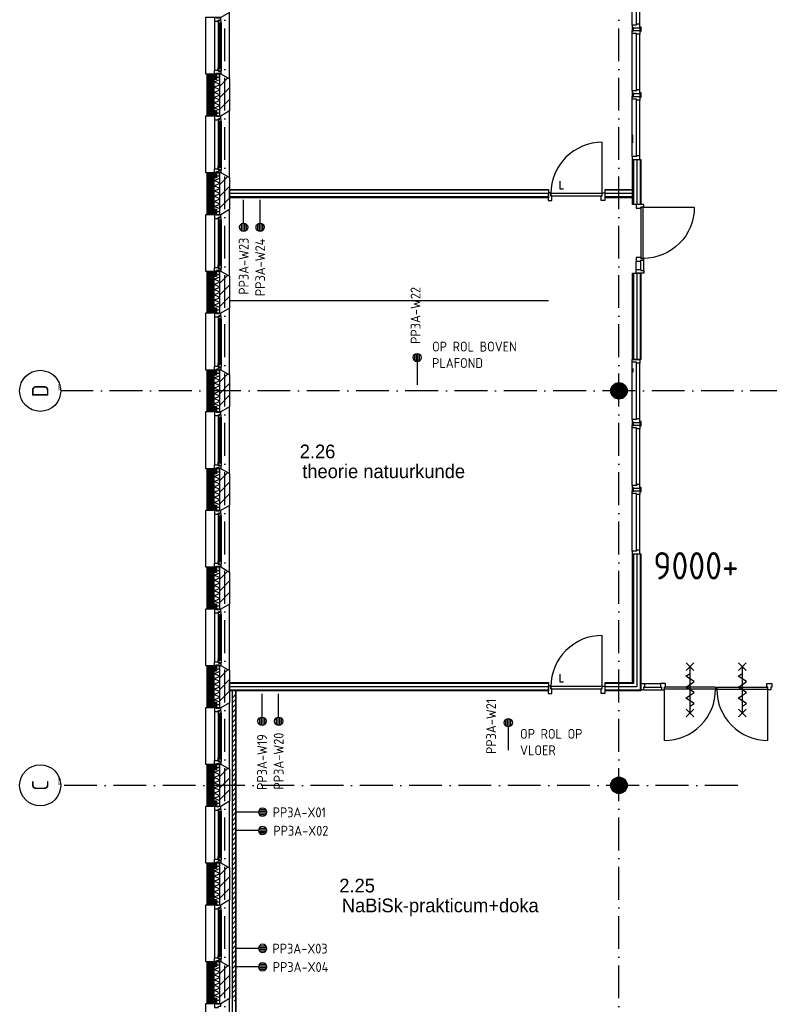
# Model space of a CAD drawing. Header units: millimetres. Extents: x 50250 to 324922, y 191 to 84291.
# Tile 4 of 44: x 119961 to 133651, y 16066 to 34037. Entities that reach past the tile are written whole.
import ezdxf
from ezdxf.enums import TextEntityAlignment as Align

# ---------------------------------------------------------------- set-up
doc = ezdxf.new("R2010")
doc.units = ezdxf.units.MM
doc.header["$LTSCALE"] = 100
doc.linetypes.add('DASHDOT', pattern=[9, 6, -1.5, 0, -1.5])
doc.layers.get('0').update_dxf_attribs({"linetype": 'CONTINUOUS'})
for name, color, linetype in [('AL$1----_MAATVOERING', 7, 'CONTINUOUS'), ('AL$1----_TEKST', 7, 'CONTINUOUS'), ('AL$7----_STRAMIEN', 1, 'DASHDOT'), ('AL21----_BUITENWAND', 4, 'CONTINUOUS'), ('AL21K---_ISOLATIE', 1, 'CONTINUOUS'), ('AL22----_BINNENWAND', 7, 'CONTINUOUS'), ('AL28----_KONSTRUKTIE', 3, 'CONTINUOUS'), ('AL31----_BUITENKOZ', 7, 'CONTINUOUS'), ('AL32----_BINNENKOZ', 7, 'CONTINUOUS'), ('AL32----_DRAAIRICHTING', 1, 'CONTINUOUS'), ('ALL-----_REFLIJNEN', 8, 'CONTINUOUS'), ('ALN-----_BLOCKNAAM', 2, 'CONTINUOUS'), ('ALXA3---_VOLZWART', 14, 'CONTINUOUS'), ('ALXAA---_GEWBETON', 12, 'CONTINUOUS'), ('ALXAB---_PREFABBETON', 1, 'CONTINUOUS'), ('BOUW', 8, 'CONTINUOUS'), ('EA61303-_ARCEER', 1, 'CONTINUOUS'), ('EB6441--_ATTRIB', 2, 'CONTINUOUS'), ('EL61303-_WANDGOOT', 3, 'CONTINUOUS'), ('EL6441--_DATACOM', 3, 'CONTINUOUS'), ('WANDGOTEN', 3, 'CONTINUOUS')]:
    doc.layers.add(name, color=color, linetype=linetype)
doc.styles.add('1_8', font='ISO', dxfattribs={"height": 1.8})
doc.styles.add('2_0', font='iso', dxfattribs={"height": 200})
doc.styles.add('BURO-025', font='BUROFONT.shx', dxfattribs={"height": 250})
doc.styles.get("Standard").update_dxf_attribs({"font": 'iso.shx'})

# ---------------------------------------------------------------- blocks, each defined once
blk = doc.blocks.new('ES4X2')
for p, q in [((-0.45, 1.4), (-0.45, 2.6)), ((-0.15, 1.27), (-0.15, 2.73)), ((0.15, 1.27), (0.15, 2.73)), ((0.45, 1.4), (0.45, 2.6)), ((0, 1.25), (0, -3))]:
    blk.add_line(p, q)
blk.add_circle((0, 2), 0.75)
at = {"style": '1_8', "flags": 8}
for tag, p in [('NUMMER', (1.25, 3.5)), ('CODE', (-1.25, 3.5))]:
    blk.add_attdef(tag, text='', height=1.8, rotation=90, dxfattribs=at).set_placement(p, align=Align.MIDDLE_LEFT)
blk.add_attdef('M_CODE', text='', height=1.8, dxfattribs=at).set_placement((0, 0), align=Align.MIDDLE_CENTER)
blk = doc.blocks.new('EH100000')
at = {"linetype": 'ByBlock'}
for p, q in [((1, 0.5), (0, 0.5)), ((1, 0.5, 1), (0, 0.5, 1)), ((0, -0.5, 1), (1, -0.5, 1)), ((1, -0.5), (0, -0.5))]:
    blk.add_line(p, q, dxfattribs=at)
at = {"linetype": 'ByBlock', "invisible_edges": 15}
for points in [[(1, -0.5), (0, -0.5), (0, 0.5), (1, 0.5)], [(0, 0.5), (1, 0.5), (1, 0.5, 1), (0, 0.5, 1)], [(0, -0.5, 1), (1, -0.5, 1), (1, -0.5), (0, -0.5)]]:
    blk.add_3dface(points, dxfattribs=at)
at = {"linetype": 'ByBlock', "style": '2_0', "flags": 8}
blk.add_attdef('FUNCTIE', text='', height=0.5, dxfattribs=at).set_placement((0.5, 0), align=Align.MIDDLE)
at = {"linetype": 'ByBlock', "flags": 9}
blk.add_attdef('SCHOT', text='', height=0.5, dxfattribs=at).set_placement((0.5, 0), align=Align.MIDDLE)
blk = doc.blocks.new('EH100005')
blk.add_lwpolyline([(-1, -0.5), (0, -0.5), (0, 0.5), (-1, 0.5)])
at = {"style": '2_0', "flags": 9}
blk.add_attdef('HULPSTUK', text='', height=0.5, dxfattribs=at).set_placement((0, 0), align=Align.MIDDLE)
blk = doc.blocks.new('1010')
at = {"layer": 'AL$7----_STRAMIEN', "color": 7, "linetype": 'Continuous'}
blk.add_circle((0, 750), 750, dxfattribs=at)
at = {"layer": 'AL$7----_STRAMIEN', "color": 3, "linetype": 'Continuous'}
blk.add_attdef('STR-NAAM', text='', height=600, rotation=360, dxfattribs=at).set_placement((0, 750), align=Align.MIDDLE)
at = {"layer": 'ALN-----_BLOCKNAAM', "linetype": 'Continuous'}
blk.add_text('1010', height=100, dxfattribs=at).set_placement((0, 0))

msp = doc.modelspace()

# ---------------------------------------------------------------- hatches: boundary and pattern name
at = {"layer": 'AL31----_BUITENKOZ'}
h = msp.add_hatch(dxfattribs=at)
h.set_pattern_fill('GEWPBET', color=8, scale=100, angle=90, style=0)
h.set_pattern_definition([(90, (130905.304, 20063.397), (-20, 6e-15), [])])
edge = h.paths.add_edge_path()
edge.add_arc((130905, 20063), 150, 0, 360)
at = {"layer": 'ALXAA---_GEWBETON'}
h = msp.add_hatch(dxfattribs=at)
h.set_pattern_fill('GEWPBET', color=8, scale=100, angle=90, style=0)
h.set_pattern_definition([(90, (130905.304, 27263.397), (-20, 6e-15), [])])
edge = h.paths.add_edge_path()
edge.add_arc((130905, 27263), 150, 0, 360)
at = {"layer": 'ALXAB---_PREFABBETON'}
h = msp.add_hatch(dxfattribs=at)
h.set_pattern_fill('PREFBET', color=8, style=0)
h.set_pattern_definition([(45, (123795.13, 32370.77), (-106.066, 106.066), [])])
h.paths.add_polyline_path([(123615, 33048), (123635, 33048), (123795, 32956), (123795, 32371), (123635, 32278), (123615, 32278)])
h = msp.add_hatch(dxfattribs=at)
h.set_pattern_fill('PREFBET', color=8, style=0)
h.set_pattern_definition([(45, (123795.13, 30570.77), (-106.066, 106.066), [])])
h.paths.add_polyline_path([(123615, 31248), (123635, 31248), (123795, 31156), (123795, 30571), (123635, 30478), (123615, 30478)])
h = msp.add_hatch(dxfattribs=at)
h.set_pattern_fill('PREFBET', color=8, style=0)
h.set_pattern_definition([(45, (123795.13, 28770.77), (-106.066, 106.066), [])])
h.paths.add_polyline_path([(123615, 29448), (123635, 29448), (123795, 29356), (123795, 28771), (123635, 28678), (123615, 28678)])
h = msp.add_hatch(dxfattribs=at)
h.set_pattern_fill('PREFBET', color=8, style=0)
h.set_pattern_definition([(45, (123795.13, 26970.77), (-106.066, 106.066), [])])
h.paths.add_polyline_path([(123615, 27648), (123635, 27648), (123795, 27556), (123795, 26971), (123635, 26878), (123615, 26878)])
h = msp.add_hatch(dxfattribs=at)
h.set_pattern_fill('PREFBET', color=8, style=0)
h.set_pattern_definition([(45, (123795.13, 25170.77), (-106.066, 106.066), [])])
h.paths.add_polyline_path([(123615, 25848), (123635, 25848), (123795, 25756), (123795, 25171), (123635, 25078), (123615, 25078)])
h = msp.add_hatch(dxfattribs=at)
h.set_pattern_fill('PREFBET', color=8, style=0)
h.set_pattern_definition([(45, (123795.13, 23370.77), (-106.066, 106.066), [])])
h.paths.add_polyline_path([(123615, 24048), (123635, 24048), (123795, 23956), (123795, 23371), (123635, 23278), (123615, 23278)])
h = msp.add_hatch(dxfattribs=at)
h.set_pattern_fill('PREFBET', color=8, style=0)
h.set_pattern_definition([(45, (123795.13, 21570.77), (-106.066, 106.066), [])])
h.paths.add_polyline_path([(123615, 22248), (123635, 22248), (123795, 22156), (123795, 21571), (123635, 21478), (123615, 21478)])
h = msp.add_hatch(dxfattribs=at)
h.set_pattern_fill('PREFBET', color=8, style=0)
h.set_pattern_definition([(45, (123795.13, 19770.77), (-106.066, 106.066), [])])
h.paths.add_polyline_path([(123615, 20448), (123635, 20448), (123795, 20356), (123795, 19771), (123635, 19678), (123615, 19678)])
h = msp.add_hatch(dxfattribs=at)
h.set_pattern_fill('PREFBET', color=8, style=0)
h.set_pattern_definition([(45, (123795.13, 17970.77), (-106.066, 106.066), [])])
h.paths.add_polyline_path([(123615, 18648), (123635, 18648), (123795, 18556), (123795, 17971), (123635, 17878), (123615, 17878)])
h = msp.add_hatch(dxfattribs=at)
h.set_pattern_fill('PREFBET', color=8, style=0)
h.set_pattern_definition([(45, (123795.13, 16170.77), (-106.066, 106.066), [])])
h.paths.add_polyline_path([(123615, 16848), (123635, 16848), (123795, 16756), (123795, 16171), (123635, 16078), (123615, 16078)])

# ---------------------------------------------------------------- linework, layer by layer
at = {"layer": 'AL$1----_MAATVOERING', "color": 8}
msp.add_lwpolyline([(129826, 31090), (129826, 30951), (129893, 30951)], dxfattribs=at)
at = {"layer": 'AL$7----_STRAMIEN', "color": 1}
for p, q in [((143805, 27263), (120711, 27263)), ((133074, 20063), (120711, 20063))]:
    msp.add_line(p, q, dxfattribs=at)
for points in [[(123705, 7175), (123705, 76516)], [(130905, 7175), (130905, 76516)]]:
    msp.add_lwpolyline(points, dxfattribs=at)
at = {"layer": 'AL21----_BUITENWAND', "color": 8}
for points in [[(123554, 32948), (123485, 32948), (123485, 32378), (123554, 32378), (123554, 32278), (123385, 32278), (123385, 33048), (123554, 33048)], [(123554, 31148), (123485, 31148), (123485, 30578), (123554, 30578), (123554, 30478), (123385, 30478), (123385, 31248), (123554, 31248)], [(123554, 29348), (123485, 29348), (123485, 28778), (123554, 28778), (123554, 28678), (123385, 28678), (123385, 29448), (123554, 29448)], [(123554, 27548), (123485, 27548), (123485, 26978), (123554, 26978), (123554, 26878), (123385, 26878), (123385, 27648), (123554, 27648)], [(123554, 25748), (123485, 25748), (123485, 25178), (123554, 25178), (123554, 25078), (123385, 25078), (123385, 25848), (123554, 25848)], [(123554, 23948), (123485, 23948), (123485, 23378), (123554, 23378), (123554, 23278), (123385, 23278), (123385, 24048), (123554, 24048)], [(123554, 22148), (123485, 22148), (123485, 21578), (123554, 21578), (123554, 21478), (123385, 21478), (123385, 22248), (123554, 22248)], [(123554, 20348), (123485, 20348), (123485, 19778), (123554, 19778), (123554, 19678), (123385, 19678), (123385, 20448), (123554, 20448)], [(123554, 18548), (123485, 18548), (123485, 17978), (123554, 17978), (123554, 17878), (123385, 17878), (123385, 18648), (123554, 18648)], [(123554, 16748), (123485, 16748), (123485, 16178), (123554, 16178), (123554, 16078), (123385, 16078), (123385, 16848), (123554, 16848)]]:
    msp.add_lwpolyline(points, close=True, dxfattribs=at)
at = {"layer": 'AL21K---_ISOLATIE', "color": 8, "linetype": 'Continuous'}
for points in [[(123515, 32378), (123515, 32948)], [(123615, 32383), (123515, 32426), (123615, 32473), (123515, 32521), (123615, 32568), (123515, 32616), (123615, 32663), (123515, 32711), (123615, 32758), (123515, 32806), (123615, 32853), (123515, 32901), (123615, 32944)], [(123615, 32378), (123615, 32948)], [(123515, 30578), (123515, 31148)], [(123615, 30583), (123515, 30626), (123615, 30673), (123515, 30721), (123615, 30768), (123515, 30816), (123615, 30863), (123515, 30911), (123615, 30958), (123515, 31006), (123615, 31053), (123515, 31101), (123615, 31144)], [(123615, 30578), (123615, 31148)], [(123515, 28778), (123515, 29348)], [(123615, 28783), (123515, 28826), (123615, 28873), (123515, 28921), (123615, 28968), (123515, 29016), (123615, 29063), (123515, 29111), (123615, 29158), (123515, 29206), (123615, 29253), (123515, 29301), (123615, 29344)], [(123615, 28778), (123615, 29348)], [(123515, 26978), (123515, 27548)], [(123615, 26983), (123515, 27026), (123615, 27073), (123515, 27121), (123615, 27168), (123515, 27216), (123615, 27263), (123515, 27311), (123615, 27358), (123515, 27406), (123615, 27453), (123515, 27501), (123615, 27544)], [(123615, 26978), (123615, 27548)], [(123515, 25178), (123515, 25748)], [(123615, 25183), (123515, 25226), (123615, 25273), (123515, 25321), (123615, 25368), (123515, 25416), (123615, 25463), (123515, 25511), (123615, 25558), (123515, 25606), (123615, 25653), (123515, 25701), (123615, 25744)], [(123615, 25178), (123615, 25748)], [(123515, 23378), (123515, 23948)], [(123615, 23383), (123515, 23426), (123615, 23473), (123515, 23521), (123615, 23568), (123515, 23616), (123615, 23663), (123515, 23711), (123615, 23758), (123515, 23806), (123615, 23853), (123515, 23901), (123615, 23944)], [(123615, 23378), (123615, 23948)], [(123515, 21578), (123515, 22148)], [(123615, 21583), (123515, 21626), (123615, 21673), (123515, 21721), (123615, 21768), (123515, 21816), (123615, 21863), (123515, 21911), (123615, 21958), (123515, 22006), (123615, 22053), (123515, 22101), (123615, 22144)], [(123615, 21578), (123615, 22148)], [(123515, 19778), (123515, 20348)], [(123615, 19783), (123515, 19826), (123615, 19873), (123515, 19921), (123615, 19968), (123515, 20016), (123615, 20063), (123515, 20111), (123615, 20158), (123515, 20206), (123615, 20253), (123515, 20301), (123615, 20344)], [(123615, 19778), (123615, 20348)], [(123515, 17978), (123515, 18548)], [(123615, 17983), (123515, 18026), (123615, 18073), (123515, 18121), (123615, 18168), (123515, 18216), (123615, 18263), (123515, 18311), (123615, 18358), (123515, 18406), (123615, 18453), (123515, 18501), (123615, 18544)], [(123615, 17978), (123615, 18548)], [(123515, 16178), (123515, 16748)], [(123615, 16183), (123515, 16226), (123615, 16273), (123515, 16321), (123615, 16368), (123515, 16416), (123615, 16463), (123515, 16511), (123615, 16558), (123515, 16606), (123615, 16653), (123515, 16701), (123615, 16744)], [(123615, 16178), (123615, 16748)]]:
    msp.add_lwpolyline(points, dxfattribs=at)
at = {"layer": 'AL22----_BINNENWAND', "color": 8}
for p, q in [((131155, 31938), (131155, 31788)), ((131155, 31488), (131305, 31488)), ((131155, 30663), (131155, 31488)), ((131305, 31488), (131305, 30663)), ((123795, 30938), (129621, 30938)), ((123795, 30788), (123795, 30938)), ((129621, 30938), (129621, 30788)), ((130655, 30938), (131155, 30938)), ((130655, 30788), (130655, 30938)), ((131155, 30938), (131155, 30788)), ((129621, 30788), (123795, 30788)), ((131155, 30788), (130655, 30788)), ((131305, 30663), (131155, 30663)), ((131155, 29412), (131305, 29412)), ((131155, 27838), (131155, 29412)), ((131305, 29412), (131305, 27838)), ((131305, 27838), (131155, 27838)), ((131155, 24288), (131305, 24288)), ((131155, 21938), (131155, 24288)), ((131305, 24288), (131305, 21788)), ((123795, 21938), (126405, 21938)), ((123795, 21788), (123795, 21938)), ((126405, 21938), (128601, 21938)), ((126405, 21788), (123795, 21788)), ((128601, 21788), (126405, 21788))]:
    msp.add_line(p, q, dxfattribs=at)
at = {"layer": 'AL22----_BINNENWAND', "color": 8, "linetype": 'Continuous'}
for p, q in [((131170, 31488), (131170, 30663)), ((131290, 31488), (131290, 30663)), ((129621, 30923), (123795, 30923)), ((131155, 30923), (130655, 30923)), ((129621, 30803), (123795, 30803)), ((131155, 30803), (130655, 30803)), ((131170, 29412), (131170, 27838)), ((131290, 29412), (131290, 27838)), ((129621, 28903), (123795, 28903)), ((131170, 24288), (131170, 21923)), ((131290, 24288), (131290, 21803)), ((126405, 21923), (123795, 21923)), ((126405, 21803), (123795, 21803)), ((128601, 21923), (126405, 21923)), ((128601, 21803), (126405, 21803))]:
    msp.add_line(p, q, dxfattribs=at)
at = {"layer": 'AL28----_KONSTRUKTIE', "color": 8}
for points in [[(123615, 33048), (123635, 33048), (123795, 32956), (123795, 32371), (123635, 32278), (123615, 32278)], [(123615, 31248), (123635, 31248), (123795, 31156), (123795, 30571), (123635, 30478), (123615, 30478)], [(123615, 29448), (123635, 29448), (123795, 29356), (123795, 28771), (123635, 28678), (123615, 28678)], [(123615, 27648), (123635, 27648), (123795, 27556), (123795, 26971), (123635, 26878), (123615, 26878)], [(123615, 25848), (123635, 25848), (123795, 25756), (123795, 25171), (123635, 25078), (123615, 25078)], [(123615, 24048), (123635, 24048), (123795, 23956), (123795, 23371), (123635, 23278), (123615, 23278)], [(123615, 22248), (123635, 22248), (123795, 22156), (123795, 21571), (123635, 21478), (123615, 21478)], [(123615, 20448), (123635, 20448), (123795, 20356), (123795, 19771), (123635, 19678), (123615, 19678)], [(123615, 18648), (123635, 18648), (123795, 18556), (123795, 17971), (123635, 17878), (123615, 17878)], [(123615, 16848), (123635, 16848), (123795, 16756), (123795, 16171), (123635, 16078), (123615, 16078)]]:
    msp.add_lwpolyline(points, close=True, dxfattribs=at)
msp.add_circle((130905, 27263), 150, dxfattribs=at)
at = {"layer": 'AL31----_BUITENKOZ', "color": 8}
for p, q in [((128601, 21938), (129621, 21938)), ((129621, 21938), (129621, 21788)), ((130655, 21938), (131155, 21938)), ((130655, 21788), (130655, 21938)), ((129621, 21923), (128601, 21923)), ((129621, 21863), (128601, 21863)), ((129621, 21803), (128601, 21803)), ((129621, 21788), (128601, 21788)), ((131170, 21923), (130655, 21923)), ((131230, 21863), (130655, 21863)), ((131290, 21803), (130655, 21803)), ((131305, 21788), (130655, 21788)), ((131355, 21806), (131682, 21806)), ((131372, 21920), (131665, 21920)), ((131372, 21857), (131665, 21857)), ((132668, 21857), (132668, 21817)), ((132693, 21817), (132668, 21817)), ((132693, 21857), (132693, 21817))]:
    msp.add_line(p, q, dxfattribs=at)
for points in [[(123635, 33048), (123795, 32956), (123795, 34171), (123635, 34078), (123355, 34078), (123355, 33048)], [(123635, 34078), (123610, 34078), (123610, 34068), (123554, 34068), (123554, 34078), (123521, 34078), (123521, 34011), (123584, 34011), (123584, 34028), (123599, 34028), (123599, 34034), (123635, 34034)], [(123638, 34022), (123634, 34024), (123634, 34031), (123604, 34031), (123604, 34009), (123599, 34009), (123599, 34017), (123584, 34017), (123584, 34011), (123584, 33964), (123597, 33962), (123597, 33979), (123638, 33979)], [(123636, 33979), (123622, 33979), (123622, 33962), (123636, 33962)], [(123635, 33048), (123610, 33048), (123610, 33058), (123554, 33058), (123554, 33048), (123521, 33048), (123521, 33115), (123584, 33115), (123584, 33098), (123599, 33098), (123599, 33092), (123635, 33092)], [(123638, 33105), (123634, 33103), (123634, 33096), (123604, 33096), (123604, 33118), (123599, 33118), (123599, 33110), (123584, 33110), (123584, 33115), (123584, 33163), (123597, 33165), (123597, 33148), (123638, 33148)], [(123636, 33148), (123622, 33148), (123622, 33165), (123636, 33165)], [(123610, 33058), (123554, 33058), (123554, 32987), (123610, 32987)], [(123635, 31248), (123795, 31156), (123795, 32371), (123635, 32278), (123355, 32278), (123355, 31248)], [(123635, 32278), (123610, 32278), (123610, 32268), (123554, 32268), (123554, 32278), (123521, 32278), (123521, 32211), (123584, 32211), (123584, 32228), (123599, 32228), (123599, 32234), (123635, 32234)], [(123610, 32268), (123554, 32268), (123554, 32339), (123610, 32339)], [(123638, 32222), (123634, 32224), (123634, 32231), (123604, 32231), (123604, 32209), (123599, 32209), (123599, 32217), (123584, 32217), (123584, 32211), (123584, 32164), (123597, 32162), (123597, 32179), (123638, 32179)], [(123636, 32179), (123622, 32179), (123622, 32162), (123636, 32162)], [(123635, 31248), (123610, 31248), (123610, 31258), (123554, 31258), (123554, 31248), (123521, 31248), (123521, 31315), (123584, 31315), (123584, 31298), (123599, 31298), (123599, 31292), (123635, 31292)], [(123638, 31305), (123634, 31303), (123634, 31296), (123604, 31296), (123604, 31318), (123599, 31318), (123599, 31310), (123584, 31310), (123584, 31315), (123584, 31363), (123597, 31365), (123597, 31348), (123638, 31348)], [(123636, 31348), (123622, 31348), (123622, 31365), (123636, 31365)], [(123610, 31258), (123554, 31258), (123554, 31187), (123610, 31187)], [(123635, 29448), (123795, 29356), (123795, 30571), (123635, 30478), (123355, 30478), (123355, 29448)], [(123635, 30478), (123610, 30478), (123610, 30468), (123554, 30468), (123554, 30478), (123521, 30478), (123521, 30411), (123584, 30411), (123584, 30428), (123599, 30428), (123599, 30434), (123635, 30434)], [(123610, 30468), (123554, 30468), (123554, 30539), (123610, 30539)], [(123638, 30422), (123634, 30424), (123634, 30431), (123604, 30431), (123604, 30409), (123599, 30409), (123599, 30417), (123584, 30417), (123584, 30411), (123584, 30364), (123597, 30362), (123597, 30379), (123638, 30379)], [(123636, 30379), (123622, 30379), (123622, 30362), (123636, 30362)], [(123635, 29448), (123610, 29448), (123610, 29458), (123554, 29458), (123554, 29448), (123521, 29448), (123521, 29515), (123584, 29515), (123584, 29498), (123599, 29498), (123599, 29492), (123635, 29492)], [(123638, 29505), (123634, 29503), (123634, 29496), (123604, 29496), (123604, 29518), (123599, 29518), (123599, 29510), (123584, 29510), (123584, 29515), (123584, 29563), (123597, 29565), (123597, 29548), (123638, 29548)], [(123636, 29548), (123622, 29548), (123622, 29565), (123636, 29565)], [(123610, 29458), (123554, 29458), (123554, 29387), (123610, 29387)], [(123635, 27648), (123795, 27556), (123795, 28771), (123635, 28678), (123355, 28678), (123355, 27648)], [(123635, 28678), (123610, 28678), (123610, 28668), (123554, 28668), (123554, 28678), (123521, 28678), (123521, 28611), (123584, 28611), (123584, 28628), (123599, 28628), (123599, 28634), (123635, 28634)], [(123610, 28668), (123554, 28668), (123554, 28739), (123610, 28739)], [(123638, 28622), (123634, 28624), (123634, 28631), (123604, 28631), (123604, 28609), (123599, 28609), (123599, 28617), (123584, 28617), (123584, 28611), (123584, 28564), (123597, 28562), (123597, 28579), (123638, 28579)], [(123636, 28579), (123622, 28579), (123622, 28562), (123636, 28562)], [(123635, 27648), (123610, 27648), (123610, 27658), (123554, 27658), (123554, 27648), (123521, 27648), (123521, 27715), (123584, 27715), (123584, 27698), (123599, 27698), (123599, 27692), (123635, 27692)], [(123638, 27705), (123634, 27703), (123634, 27696), (123604, 27696), (123604, 27718), (123599, 27718), (123599, 27710), (123584, 27710), (123584, 27715), (123584, 27763), (123597, 27765), (123597, 27748), (123638, 27748)], [(123636, 27748), (123622, 27748), (123622, 27765), (123636, 27765)], [(123610, 27658), (123554, 27658), (123554, 27587), (123610, 27587)], [(123635, 25848), (123795, 25756), (123795, 26971), (123635, 26878), (123355, 26878), (123355, 25848)], [(123635, 26878), (123610, 26878), (123610, 26868), (123554, 26868), (123554, 26878), (123521, 26878), (123521, 26811), (123584, 26811), (123584, 26828), (123599, 26828), (123599, 26834), (123635, 26834)], [(123610, 26868), (123554, 26868), (123554, 26939), (123610, 26939)], [(123638, 26822), (123634, 26824), (123634, 26831), (123604, 26831), (123604, 26809), (123599, 26809), (123599, 26817), (123584, 26817), (123584, 26811), (123584, 26764), (123597, 26762), (123597, 26779), (123638, 26779)], [(123636, 26779), (123622, 26779), (123622, 26762), (123636, 26762)], [(123635, 25848), (123610, 25848), (123610, 25858), (123554, 25858), (123554, 25848), (123521, 25848), (123521, 25915), (123584, 25915), (123584, 25898), (123599, 25898), (123599, 25892), (123635, 25892)], [(123638, 25905), (123634, 25903), (123634, 25896), (123604, 25896), (123604, 25918), (123599, 25918), (123599, 25910), (123584, 25910), (123584, 25915), (123584, 25963), (123597, 25965), (123597, 25948), (123638, 25948)], [(123636, 25948), (123622, 25948), (123622, 25965), (123636, 25965)], [(123610, 25858), (123554, 25858), (123554, 25787), (123610, 25787)], [(123635, 24048), (123795, 23956), (123795, 25171), (123635, 25078), (123355, 25078), (123355, 24048)], [(123635, 25078), (123610, 25078), (123610, 25068), (123554, 25068), (123554, 25078), (123521, 25078), (123521, 25011), (123584, 25011), (123584, 25028), (123599, 25028), (123599, 25034), (123635, 25034)], [(123610, 25068), (123554, 25068), (123554, 25139), (123610, 25139)], [(123638, 25022), (123634, 25024), (123634, 25031), (123604, 25031), (123604, 25009), (123599, 25009), (123599, 25017), (123584, 25017), (123584, 25011), (123584, 24964), (123597, 24962), (123597, 24979), (123638, 24979)], [(123636, 24979), (123622, 24979), (123622, 24962), (123636, 24962)], [(123635, 24048), (123610, 24048), (123610, 24058), (123554, 24058), (123554, 24048), (123521, 24048), (123521, 24115), (123584, 24115), (123584, 24098), (123599, 24098), (123599, 24092), (123635, 24092)], [(123638, 24105), (123634, 24103), (123634, 24096), (123604, 24096), (123604, 24118), (123599, 24118), (123599, 24110), (123584, 24110), (123584, 24115), (123584, 24163), (123597, 24165), (123597, 24148), (123638, 24148)], [(123636, 24148), (123622, 24148), (123622, 24165), (123636, 24165)], [(123610, 24058), (123554, 24058), (123554, 23987), (123610, 23987)], [(123635, 22248), (123795, 22156), (123795, 23371), (123635, 23278), (123355, 23278), (123355, 22248)], [(123635, 23278), (123610, 23278), (123610, 23268), (123554, 23268), (123554, 23278), (123521, 23278), (123521, 23211), (123584, 23211), (123584, 23228), (123599, 23228), (123599, 23234), (123635, 23234)], [(123610, 23268), (123554, 23268), (123554, 23339), (123610, 23339)], [(123638, 23222), (123634, 23224), (123634, 23231), (123604, 23231), (123604, 23209), (123599, 23209), (123599, 23217), (123584, 23217), (123584, 23211), (123584, 23164), (123597, 23162), (123597, 23179), (123638, 23179)], [(123636, 23179), (123622, 23179), (123622, 23162), (123636, 23162)], [(123635, 22248), (123610, 22248), (123610, 22258), (123554, 22258), (123554, 22248), (123521, 22248), (123521, 22315), (123584, 22315), (123584, 22298), (123599, 22298), (123599, 22292), (123635, 22292)], [(123638, 22305), (123634, 22303), (123634, 22296), (123604, 22296), (123604, 22318), (123599, 22318), (123599, 22310), (123584, 22310), (123584, 22315), (123584, 22363), (123597, 22365), (123597, 22348), (123638, 22348)], [(123636, 22348), (123622, 22348), (123622, 22365), (123636, 22365)], [(123610, 22258), (123554, 22258), (123554, 22187), (123610, 22187)], [(129680, 21825), (129663, 21825), (129663, 21876), (129613, 21876), (129613, 21737), (129680, 21737)], [(130597, 21825), (130597, 21865), (129663, 21865), (129663, 21825)], [(130580, 21825), (130597, 21825), (130597, 21876), (130647, 21876), (130647, 21737), (130580, 21737)], [(123635, 20448), (123795, 20356), (123795, 21571), (123635, 21478), (123355, 21478), (123355, 20448)], [(123635, 21478), (123610, 21478), (123610, 21468), (123554, 21468), (123554, 21478), (123521, 21478), (123521, 21411), (123584, 21411), (123584, 21428), (123599, 21428), (123599, 21434), (123635, 21434)], [(123610, 21468), (123554, 21468), (123554, 21539), (123610, 21539)], [(123638, 21422), (123634, 21424), (123634, 21431), (123604, 21431), (123604, 21409), (123599, 21409), (123599, 21417), (123584, 21417), (123584, 21411), (123584, 21364), (123597, 21362), (123597, 21379), (123638, 21379)], [(123636, 21379), (123622, 21379), (123622, 21362), (123636, 21362)], [(123635, 20448), (123610, 20448), (123610, 20458), (123554, 20458), (123554, 20448), (123521, 20448), (123521, 20515), (123584, 20515), (123584, 20498), (123599, 20498), (123599, 20492), (123635, 20492)], [(123638, 20505), (123634, 20503), (123634, 20496), (123604, 20496), (123604, 20518), (123599, 20518), (123599, 20510), (123584, 20510), (123584, 20515), (123584, 20563), (123597, 20565), (123597, 20548), (123638, 20548)], [(123636, 20548), (123622, 20548), (123622, 20565), (123636, 20565)], [(123610, 20458), (123554, 20458), (123554, 20387), (123610, 20387)], [(123635, 18648), (123795, 18556), (123795, 19771), (123635, 19678), (123355, 19678), (123355, 18648)], [(123635, 19678), (123610, 19678), (123610, 19668), (123554, 19668), (123554, 19678), (123521, 19678), (123521, 19611), (123584, 19611), (123584, 19628), (123599, 19628), (123599, 19634), (123635, 19634)], [(123610, 19668), (123554, 19668), (123554, 19739), (123610, 19739)], [(123638, 19622), (123634, 19624), (123634, 19631), (123604, 19631), (123604, 19609), (123599, 19609), (123599, 19617), (123584, 19617), (123584, 19611), (123584, 19564), (123597, 19562), (123597, 19579), (123638, 19579)], [(123636, 19579), (123622, 19579), (123622, 19562), (123636, 19562)], [(123635, 18648), (123610, 18648), (123610, 18658), (123554, 18658), (123554, 18648), (123521, 18648), (123521, 18715), (123584, 18715), (123584, 18698), (123599, 18698), (123599, 18692), (123635, 18692)], [(123638, 18705), (123634, 18703), (123634, 18696), (123604, 18696), (123604, 18718), (123599, 18718), (123599, 18710), (123584, 18710), (123584, 18715), (123584, 18763), (123597, 18765), (123597, 18748), (123638, 18748)], [(123636, 18748), (123622, 18748), (123622, 18765), (123636, 18765)], [(123610, 18658), (123554, 18658), (123554, 18587), (123610, 18587)], [(123635, 16848), (123795, 16756), (123795, 17971), (123635, 17878), (123355, 17878), (123355, 16848)], [(123635, 17878), (123610, 17878), (123610, 17868), (123554, 17868), (123554, 17878), (123521, 17878), (123521, 17811), (123584, 17811), (123584, 17828), (123599, 17828), (123599, 17834), (123635, 17834)], [(123610, 17868), (123554, 17868), (123554, 17939), (123610, 17939)], [(123638, 17822), (123634, 17824), (123634, 17831), (123604, 17831), (123604, 17809), (123599, 17809), (123599, 17817), (123584, 17817), (123584, 17811), (123584, 17764), (123597, 17762), (123597, 17779), (123638, 17779)], [(123636, 17779), (123622, 17779), (123622, 17762), (123636, 17762)], [(123635, 16848), (123610, 16848), (123610, 16858), (123554, 16858), (123554, 16848), (123521, 16848), (123521, 16915), (123584, 16915), (123584, 16898), (123599, 16898), (123599, 16892), (123635, 16892)], [(123638, 16905), (123634, 16903), (123634, 16896), (123604, 16896), (123604, 16918), (123599, 16918), (123599, 16910), (123584, 16910), (123584, 16915), (123584, 16963), (123597, 16965), (123597, 16948), (123638, 16948)], [(123636, 16948), (123622, 16948), (123622, 16965), (123636, 16965)], [(123610, 16858), (123554, 16858), (123554, 16787), (123610, 16787)], [(123635, 15048), (123795, 14956), (123795, 16171), (123635, 16078), (123355, 16078), (123355, 15048)], [(123635, 16078), (123610, 16078), (123610, 16068), (123554, 16068), (123554, 16078), (123521, 16078), (123521, 16011), (123584, 16011), (123584, 16028), (123599, 16028), (123599, 16034), (123635, 16034)], [(123610, 16068), (123554, 16068), (123554, 16139), (123610, 16139)]]:
    msp.add_lwpolyline(points, close=True, dxfattribs=at)
for points in [[(123521, 34011), (123521, 33115)], [(123638, 33979), (123638, 33148)], [(123584, 33964), (123584, 33163)], [(123521, 32211), (123521, 31315)], [(123638, 32179), (123638, 31348)], [(123584, 32164), (123584, 31363)], [(123521, 30411), (123521, 29515)], [(123638, 30379), (123638, 29548)], [(123584, 30364), (123584, 29563)], [(123521, 28611), (123521, 27715)], [(123638, 28579), (123638, 27748)], [(123584, 28564), (123584, 27763)], [(123521, 26811), (123521, 25915)], [(123638, 26779), (123638, 25948)], [(123584, 26764), (123584, 25963)], [(123521, 25011), (123521, 24115)], [(123584, 24964), (123584, 24163)], [(123638, 24979), (123638, 24148)], [(123521, 23211), (123521, 22315)], [(123584, 23164), (123584, 22363)], [(123638, 23179), (123638, 22348)], [(132133, 22161), (132273, 22301)], [(132273, 22161), (132133, 22301)], [(133088, 22161), (133228, 22301)], [(133228, 22161), (133088, 22301)], [(132203, 21906), (132278, 21956), (132128, 22056), (132203, 22106)], [(132203, 21381), (132203, 22231)], [(133158, 21906), (133233, 21956), (133083, 22056), (133158, 22106)], [(133158, 21381), (133158, 22231)], [(129826, 22090), (129826, 21951), (129893, 21951)], [(130597, 21865), (129663, 21865)], [(131305, 21806), (131305, 21920), (131372, 21920), (131372, 21857), (131355, 21857), (131355, 21806), (131305, 21806)], [(131682, 21806), (131738, 21806), (131738, 21857), (131755, 21857), (131755, 21920), (131665, 21920), (131665, 21857), (131682, 21857), (131682, 21806), (131738, 21806)], [(132668, 21857), (131738, 21857)], [(132668, 21817), (131738, 21817)], [(132203, 21706), (132278, 21756), (132128, 21856), (132203, 21906)], [(132693, 21857), (133623, 21857)], [(132693, 21817), (133623, 21817)], [(133158, 21706), (133233, 21756), (133083, 21856), (133158, 21906)], [(133679, 21806), (133623, 21806), (133623, 21857), (133606, 21857), (133606, 21920), (133696, 21920), (133696, 21857), (133679, 21857), (133679, 21806), (133623, 21806)], [(132203, 21506), (132278, 21556), (132128, 21656), (132203, 21706)], [(133158, 21506), (133233, 21556), (133083, 21656), (133158, 21706)], [(123521, 21411), (123521, 20515)], [(132133, 21311), (132273, 21451)], [(132273, 21311), (132133, 21451)], [(133088, 21311), (133228, 21451)], [(133228, 21311), (133088, 21451)], [(123584, 21364), (123584, 20563)], [(123638, 21379), (123638, 20548)], [(123521, 19611), (123521, 18715)], [(123584, 19564), (123584, 18763)], [(123638, 19579), (123638, 18748)], [(123521, 17811), (123521, 16915)], [(123584, 17764), (123584, 16963)], [(123638, 17779), (123638, 16948)]]:
    msp.add_lwpolyline(points, dxfattribs=at)
at = {"layer": 'AL31----_BUITENKOZ', "color": 8, "linetype": 'Continuous'}
for points in [[(123620, 33977), (123599, 33977), (123599, 33150), (123620, 33150)], [(123620, 32177), (123599, 32177), (123599, 31350), (123620, 31350)], [(123620, 30377), (123599, 30377), (123599, 29550), (123620, 29550)], [(123620, 28577), (123599, 28577), (123599, 27750), (123620, 27750)], [(123620, 26777), (123599, 26777), (123599, 25950), (123620, 25950)], [(123620, 24977), (123599, 24977), (123599, 24150), (123620, 24150)], [(123620, 23177), (123599, 23177), (123599, 22350), (123620, 22350)], [(123620, 21377), (123599, 21377), (123599, 20550), (123620, 20550)], [(123620, 19577), (123599, 19577), (123599, 18750), (123620, 18750)], [(123620, 17777), (123599, 17777), (123599, 16950), (123620, 16950)]]:
    msp.add_lwpolyline(points, close=True, dxfattribs=at)
at = {"layer": 'AL31----_BUITENKOZ', "color": 8}
msp.add_lwpolyline([(130597, 21865), (130597, 22799, 0.414214), (129663, 21865, 0.414214)], format="xyb", dxfattribs=at)
msp.add_circle((130905, 20063), 150, dxfattribs=at)
at = {"layer": 'AL32----_BINNENKOZ', "color": 8}
msp.add_line((131161, 27673), (131161, 27606), dxfattribs=at)
for points in [[(131148, 33938), (131148, 34988)], [(131224, 33955), (131224, 34971)], [(131287, 33955), (131287, 34971)], [(131148, 33888), (131287, 33888), (131287, 33955), (131224, 33955), (131224, 33938), (131148, 33938), (131148, 33888)], [(131148, 33838), (131287, 33838), (131287, 33771), (131224, 33771), (131224, 33788), (131148, 33788), (131148, 33838)], [(131148, 32738), (131148, 33788)], [(131168, 33838), (131168, 33826), (131150, 33826), (131150, 33888), (131150, 33901), (131168, 33901)], [(131173, 33838), (131168, 33838), (131168, 33888), (131173, 33888)], [(131287, 33838), (131293, 33838), (131293, 33888), (131287, 33888)], [(131293, 33838), (131293, 33826), (131311, 33826), (131311, 33888), (131311, 33901), (131293, 33901)], [(131224, 32755), (131224, 33771)], [(131287, 32755), (131287, 33771)], [(131148, 32688), (131287, 32688), (131287, 32755), (131224, 32755), (131224, 32738), (131148, 32738), (131148, 32688)], [(131148, 32638), (131287, 32638), (131287, 32571), (131224, 32571), (131224, 32588), (131148, 32588), (131148, 32638)], [(131148, 31538), (131148, 32588)], [(131168, 32638), (131168, 32626), (131150, 32626), (131150, 32688), (131150, 32701), (131168, 32701)], [(131173, 32638), (131168, 32638), (131168, 32688), (131173, 32688)], [(131224, 31555), (131224, 32571)], [(131287, 32638), (131293, 32638), (131293, 32688), (131287, 32688)], [(131287, 31555), (131287, 32571)], [(131293, 32638), (131293, 32626), (131311, 32626), (131311, 32688), (131311, 32701), (131293, 32701)], [(131148, 31488), (131287, 31488), (131287, 31555), (131224, 31555), (131224, 31538), (131148, 31538), (131148, 31488)], [(130597, 30865), (129663, 30865)], [(131357, 29646), (131357, 29679), (131306, 29679), (131306, 29696), (131218, 29696), (131218, 29629), (131306, 29629), (131306, 29646), (131357, 29646), (131357, 29679)], [(131218, 29479), (131218, 29629)], [(131306, 29479), (131306, 29629)], [(131357, 29462), (131357, 29646)], [(131148, 27838), (131287, 27838), (131287, 27771), (131224, 27771), (131224, 27788), (131148, 27788), (131148, 27838)], [(131148, 26738), (131148, 27788)], [(131224, 26755), (131224, 27771)], [(131287, 26755), (131287, 27771)], [(131148, 26688), (131287, 26688), (131287, 26755), (131224, 26755), (131224, 26738), (131148, 26738), (131148, 26688)], [(131148, 26638), (131287, 26638), (131287, 26571), (131224, 26571), (131224, 26588), (131148, 26588), (131148, 26638)], [(131168, 26638), (131168, 26626), (131150, 26626), (131150, 26688), (131150, 26701), (131168, 26701)], [(131173, 26638), (131168, 26638), (131168, 26688), (131173, 26688)], [(131287, 26638), (131293, 26638), (131293, 26688), (131287, 26688)], [(131293, 26638), (131293, 26626), (131311, 26626), (131311, 26688), (131311, 26701), (131293, 26701)], [(131148, 25538), (131148, 26588)], [(131224, 25555), (131224, 26571)], [(131287, 25555), (131287, 26571)], [(131148, 25488), (131287, 25488), (131287, 25555), (131224, 25555), (131224, 25538), (131148, 25538), (131148, 25488)], [(131148, 25438), (131287, 25438), (131287, 25371), (131224, 25371), (131224, 25388), (131148, 25388), (131148, 25438)], [(131148, 24338), (131148, 25388)], [(131168, 25438), (131168, 25426), (131150, 25426), (131150, 25488), (131150, 25501), (131168, 25501)], [(131173, 25438), (131168, 25438), (131168, 25488), (131173, 25488)], [(131224, 24355), (131224, 25371)], [(131287, 25438), (131293, 25438), (131293, 25488), (131287, 25488)], [(131287, 24355), (131287, 25371)], [(131293, 25438), (131293, 25426), (131311, 25426), (131311, 25488), (131311, 25501), (131293, 25501)], [(131148, 24288), (131287, 24288), (131287, 24355), (131224, 24355), (131224, 24338), (131148, 24338), (131148, 24288)]]:
    msp.add_lwpolyline(points, dxfattribs=at)
for points in [[(129680, 30825), (129663, 30825), (129663, 30876), (129613, 30876), (129613, 30737), (129680, 30737)], [(130597, 30825), (130597, 30865), (129663, 30865), (129663, 30825)], [(130580, 30825), (130597, 30825), (130597, 30876), (130647, 30876), (130647, 30737), (130580, 30737)], [(131306, 30596), (131306, 30613), (131357, 30613), (131357, 30663), (131218, 30663), (131218, 30596)], [(131306, 29679), (131346, 29679), (131346, 30613), (131306, 30613)], [(131306, 29479), (131306, 29462), (131357, 29462), (131357, 29412), (131218, 29412), (131218, 29479)]]:
    msp.add_lwpolyline(points, close=True, dxfattribs=at)
at = {"layer": 'AL32----_DRAAIRICHTING', "color": 8}
for points in [[(130597, 30865), (130597, 31799, 0.414214), (129663, 30865, 0.414214)], [(131346, 30613), (132280, 30613, -0.414214), (131346, 29679, -0.414214)]]:
    msp.add_lwpolyline(points, format="xyb", dxfattribs=at)
at = {"layer": 'ALL-----_REFLIJNEN', "color": 8, "linetype": 'Continuous'}
for p, q in [((131230, 31488), (131230, 30663)), ((129621, 30863), (123795, 30863)), ((131155, 30863), (130655, 30863)), ((131230, 29412), (131230, 27838)), ((131230, 24288), (131230, 21863)), ((126405, 21863), (123795, 21863)), ((128601, 21863), (126405, 21863)), ((133623, 20883), (133623, 21817))]:
    msp.add_line(p, q, dxfattribs=at)
for points in [[(123554, 32998), (123435, 32998), (123435, 32328), (123554, 32328)], [(123554, 31198), (123435, 31198), (123435, 30528), (123554, 30528)], [(123554, 29398), (123435, 29398), (123435, 28728), (123554, 28728)], [(123554, 27598), (123435, 27598), (123435, 26928), (123554, 26928)], [(123554, 25798), (123435, 25798), (123435, 25128), (123554, 25128)], [(123554, 23998), (123435, 23998), (123435, 23328), (123554, 23328)], [(123554, 22198), (123435, 22198), (123435, 21528), (123554, 21528)], [(131738, 20883), (131738, 21817)], [(123554, 20398), (123435, 20398), (123435, 19728), (123554, 19728)], [(123554, 18598), (123435, 18598), (123435, 17928), (123554, 17928)], [(123554, 16798), (123435, 16798), (123435, 16128), (123554, 16128)]]:
    msp.add_lwpolyline(points, dxfattribs=at)
for centre, start, end in [((131737, 21814), 270.0361, 0.2098), ((133623, 21814), 179.7902, 269.9639)]:
    msp.add_arc(centre, 931, start, end, dxfattribs=at)
at = {"layer": 'ALXA3---_VOLZWART', "color": 8, "const_width": 100}
for points in [[(123554, 32998), (123435, 32998), (123435, 32328), (123554, 32328)], [(123554, 31198), (123435, 31198), (123435, 30528), (123554, 30528)], [(123554, 29398), (123435, 29398), (123435, 28728), (123554, 28728)], [(123554, 27598), (123435, 27598), (123435, 26928), (123554, 26928)], [(123554, 25798), (123435, 25798), (123435, 25128), (123554, 25128)], [(123554, 23998), (123435, 23998), (123435, 23328), (123554, 23328)], [(123554, 22198), (123435, 22198), (123435, 21528), (123554, 21528)], [(123554, 20398), (123435, 20398), (123435, 19728), (123554, 19728)], [(123554, 18598), (123435, 18598), (123435, 17928), (123554, 17928)], [(123554, 16798), (123435, 16798), (123435, 16128), (123554, 16128)]]:
    msp.add_lwpolyline(points, dxfattribs=at)
at = {"layer": 'WANDGOTEN', "color": 1}
for p, q in [((123910, 21726, 1500), (123845, 21661, 1500)), ((123910, 21637, 1500), (123845, 21572, 1500)), ((123910, 21547, 1500), (123845, 21482, 1500)), ((123910, 21457, 1500), (123845, 21392, 1500)), ((123910, 21367, 1500), (123845, 21302, 1500)), ((123910, 21277, 1500), (123845, 21212, 1500)), ((123910, 21188, 1500), (123845, 21123, 1500)), ((123910, 21098, 1500), (123845, 21033, 1500)), ((123910, 21008, 1500), (123845, 20943, 1500)), ((123910, 20918, 1500), (123845, 20853, 1500)), ((123910, 20828, 1500), (123845, 20763, 1500)), ((123910, 20739, 1500), (123845, 20674, 1500)), ((123910, 20649, 1500), (123845, 20584, 1500)), ((123910, 20559, 1500), (123845, 20494, 1500)), ((123910, 20469, 1500), (123845, 20404, 1500)), ((123910, 20379, 1500), (123845, 20314, 1500)), ((123910, 20290, 1500), (123845, 20225, 1500)), ((123910, 20200, 1500), (123845, 20135, 1500)), ((123910, 20110, 1500), (123845, 20045, 1500)), ((123910, 20020, 1500), (123845, 19955, 1500)), ((123910, 19930, 1500), (123845, 19865, 1500)), ((123910, 19841, 1500), (123845, 19776, 1500)), ((123910, 19751, 1500), (123845, 19686, 1500)), ((123910, 19661, 1500), (123845, 19596, 1500)), ((123910, 19571, 1500), (123845, 19506, 1500)), ((123910, 19481, 1500), (123845, 19416, 1500)), ((123910, 19392, 1500), (123845, 19327, 1500)), ((123910, 19302, 1500), (123845, 19237, 1500)), ((123910, 19212, 1500), (123845, 19147, 1500)), ((123910, 19122, 1500), (123845, 19057, 1500)), ((123910, 19032, 1500), (123845, 18967, 1500)), ((123910, 18943, 1500), (123845, 18878, 1500)), ((123910, 18853, 1500), (123845, 18788, 1500)), ((123910, 18763, 1500), (123845, 18698, 1500)), ((123910, 18673, 1500), (123845, 18608, 1500)), ((123910, 18583, 1500), (123845, 18518, 1500)), ((123910, 18493, 1500), (123845, 18428, 1500)), ((123910, 18404, 1500), (123845, 18339, 1500)), ((123910, 18314, 1500), (123845, 18249, 1500)), ((123910, 18224, 1500), (123845, 18159, 1500)), ((123910, 18134, 1500), (123845, 18069, 1500)), ((123910, 18044, 1500), (123845, 17979, 1500)), ((123910, 17955, 1500), (123845, 17890, 1500)), ((123910, 17865, 1500), (123845, 17800, 1500)), ((123910, 17775, 1500), (123845, 17710, 1500)), ((123910, 17685, 1500), (123845, 17620, 1500)), ((123910, 17595, 1500), (123845, 17530, 1500)), ((123910, 17506, 1500), (123845, 17441, 1500)), ((123910, 17416, 1500), (123845, 17351, 1500)), ((123910, 17326, 1500), (123845, 17261, 1500)), ((123910, 17236, 1500), (123845, 17171, 1500)), ((123910, 17146, 1500), (123845, 17081, 1500)), ((123910, 17057, 1500), (123845, 16992, 1500)), ((123910, 16967, 1500), (123845, 16902, 1500)), ((123910, 16877, 1500), (123845, 16812, 1500)), ((123910, 16787, 1500), (123845, 16722, 1500)), ((123910, 16697, 1500), (123845, 16632, 1500)), ((123910, 16608, 1500), (123845, 16543, 1500)), ((123910, 16518, 1500), (123845, 16453, 1500)), ((123910, 16428, 1500), (123845, 16363, 1500)), ((123910, 16338, 1500), (123845, 16273, 1500)), ((123910, 16248, 1500), (123845, 16183, 1500)), ((123910, 16159, 1500), (123878, 16126, 1500))]:
    msp.add_line(p, q, dxfattribs=at)

# ---------------------------------------------------------------- block references
at = {"layer": 'AL$7----_STRAMIEN', "xscale": 0.5, "yscale": 0.5, "zscale": 0.5, "rotation": 90}
for p, values in [((120711, 27263), {'STR-NAAM': 'D'}), ((120711, 20063), {'STR-NAAM': 'C'})]:
    msp.add_blockref('1010', p, dxfattribs=at).add_auto_attribs(values)
at = {"layer": 'EL61303-_WANDGOOT', "yscale": 65, "zscale": 119.9999999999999, "rotation": 90}
for name, p, xscale in [('EH100000', (123877, 9386), 12407), ('EH100005', (123877, 21793), 119.9999999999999)]:
    msp.add_blockref(name, p, dxfattribs=dict(at, xscale=xscale))
at = {"layer": 'EL6441--_DATACOM'}
ref = msp.add_blockref('ES4X2', (124050, 30449), dxfattribs=dict(at, xscale=100, yscale=100, zscale=100, rotation=180))
ref.add_attrib('CODE', 'PP3A-W23', dxfattribs={"layer": 'EB6441--_ATTRIB', "color": 1, "height": 180, "rotation": 90, "style": '1_8', "flags": 8}).set_placement((124053, 30058), align=Align.MIDDLE_RIGHT)
ref = msp.add_blockref('ES4X2', (124352, 30449), dxfattribs=dict(at, xscale=100, yscale=100, zscale=100, rotation=180))
ref.add_attrib('CODE', 'PP3A-W24', dxfattribs={"layer": 'EB6441--_ATTRIB', "color": 1, "height": 180, "rotation": 90, "style": '1_8', "flags": 8}).set_placement((124353, 30040), align=Align.MIDDLE_RIGHT)
ref = msp.add_blockref('ES4X2', (127220, 27670), dxfattribs=dict(at, xscale=100, yscale=100, zscale=100))
ref.add_attrib('CODE', 'PP3A-W22', dxfattribs={"layer": 'EB6441--_ATTRIB', "color": 1, "height": 180, "rotation": 90, "style": '1_8', "flags": 8}).set_placement((127190, 28121), align=Align.MIDDLE_LEFT)
ref = msp.add_blockref('ES4X2', (128884, 21006), dxfattribs=dict(at, xscale=100, yscale=100, zscale=100))
ref.add_attrib('CODE', 'PP3A-W21', dxfattribs={"layer": 'EB6441--_ATTRIB', "color": 1, "height": 180, "rotation": 90, "style": '1_8', "flags": 8}).set_placement((128570, 20635), align=Align.MIDDLE_LEFT)
ref = msp.add_blockref('ES4X2', (124388, 21433), dxfattribs=dict(at, xscale=100, yscale=100, zscale=100, rotation=180))
ref.add_attrib('CODE', 'PP3A-W19', dxfattribs={"layer": 'EB6441--_ATTRIB', "color": 1, "height": 180, "rotation": 90, "style": '1_8', "flags": 8}).set_placement((124387, 20996), align=Align.MIDDLE_RIGHT)
ref = msp.add_blockref('ES4X2', (124690, 21433), dxfattribs=dict(at, xscale=100, yscale=100, zscale=100, rotation=180))
ref.add_attrib('CODE', 'PP3A-W20', dxfattribs={"layer": 'EB6441--_ATTRIB', "color": 1, "height": 180, "rotation": 90, "style": '1_8', "flags": 8}).set_placement((124691, 21024), align=Align.MIDDLE_RIGHT)
ref = msp.add_blockref('ES4X2', (124197, 19574), dxfattribs=dict(at, xscale=-100, yscale=100, zscale=100, rotation=270))
ref.add_attrib('CODE', 'PP3A-X01', dxfattribs={"layer": 'EB6441--_ATTRIB', "color": 1, "height": 180, "style": '1_8', "flags": 8}).set_placement((125554, 19570), align=Align.MIDDLE_RIGHT)
ref = msp.add_blockref('ES4X2', (124197, 19238), dxfattribs=dict(at, xscale=-100, yscale=100, zscale=100, rotation=270))
ref.add_attrib('CODE', 'PP3A-X02', dxfattribs={"layer": 'EB6441--_ATTRIB', "color": 1, "height": 180, "style": '1_8', "flags": 8}).set_placement((125597, 19234), align=Align.MIDDLE_RIGHT)
ref = msp.add_blockref('ES4X2', (124197, 17087), dxfattribs=dict(at, xscale=-100, yscale=100, zscale=100, rotation=270))
ref.add_attrib('CODE', 'PP3A-X03', dxfattribs={"layer": 'EB6441--_ATTRIB', "color": 1, "height": 180, "style": '1_8', "flags": 8}).set_placement((125584, 17083), align=Align.MIDDLE_RIGHT)
ref = msp.add_blockref('ES4X2', (124197, 16751), dxfattribs=dict(at, xscale=-100, yscale=100, zscale=100, rotation=270))
ref.add_attrib('CODE', 'PP3A-X04', dxfattribs={"layer": 'EB6441--_ATTRIB', "color": 1, "height": 180, "style": '1_8', "flags": 8}).set_placement((125597, 16747), align=Align.MIDDLE_RIGHT)

# ---------------------------------------------------------------- texts
at = {"layer": 'AL$1----_TEKST', "color": 8}
msp.add_text('9000+', height=500, dxfattribs=at).set_placement((131533, 23820))
at = {"layer": 'BOUW', "style": 'BURO-025'}
for s, p in [('2.26', (125075, 26032)), ('theorie natuurkunde', (125121, 25670)), ('2.25', (125798, 18108)), ('NaBiSk-prakticum+doka', (125844, 17746))]:
    msp.add_text(s, height=250, dxfattribs=at).set_placement(p)
at = {"layer": 'EA61303-_ARCEER', "char_height": 180, "width": 1550, "attachment_point": 1}
for s, insert in [('{\\Fiso.shx;OP ROL BOVEN PLAFOND}', (127493, 28161)), ('{\\Fiso.shx;OP ROL OP VLOER}', (129099, 21093))]:
    msp.add_mtext(s, dxfattribs=dict(at, insert=insert))

doc.saveas('drawing.dxf')
